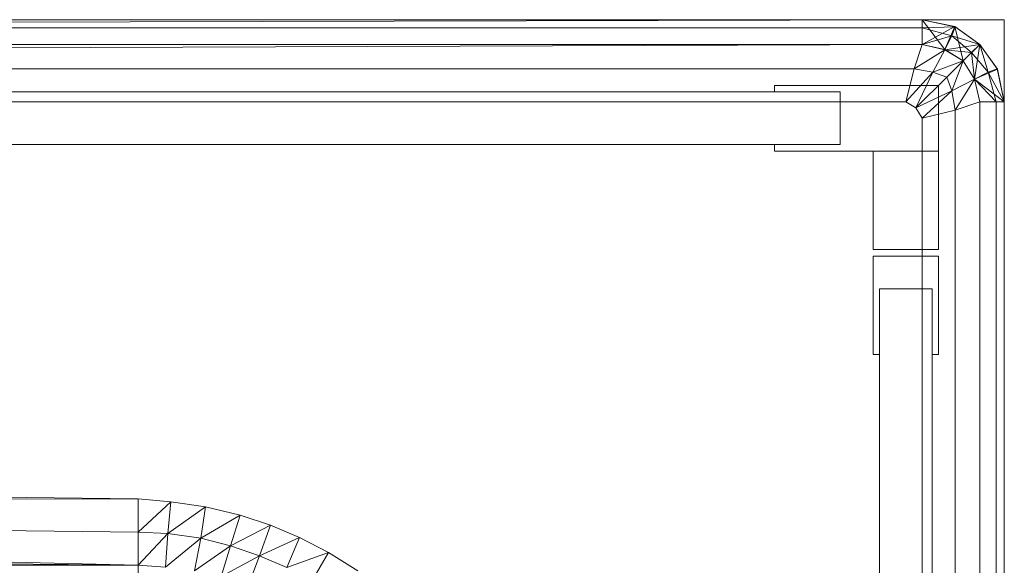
# Model space of a CAD drawing. Header units: metres. Extents: x 391.1 to 427.5, y 12.7 to 28.4.
# Tile 36 of 65: x 408.9934 to 409.1134, y 14.9142 to 14.9806. Entities that reach past the tile are written whole.
import ezdxf

# ---------------------------------------------------------------- set-up
doc = ezdxf.new("R2010")
doc.units = ezdxf.units.M
doc.layers.add('02_MOBILIARIO', color=7, linetype='Continuous', lineweight=18)
doc.layers.add('Mobiliario', color=7, linetype='Continuous', lineweight=18)

# ---------------------------------------------------------------- blocks, each defined once
blk = doc.blocks.new('Family - Plats de dutxa PS-1-153583-01_ELEC _PS1')
at = {"layer": '02_MOBILIARIO', "color": 253, "true_color": 0xaaaaaa}
for p, q in [((0.81, 0.80026), (0.01, 0.80026)), ((0.81, 0.80026), (0.01, 0.80026)), ((0.8, 0.80026), (0.41, 0.79926)), ((0.41, 0.79926), (0.8, 0.80026)), ((0.41, 0.79926), (0.8, 0.80026)), ((0.41, 0.80026), (0.8, 0.80026)), ((0.41, 0.79926), (0.8, 0.80026)), ((0.8, 0.80026), (0.41, 0.80026)), ((0.8, 0.79926), (0.41, 0.79926)), ((0.41, 0.79926), (0.8, 0.79926)), ((0.51, 0.80026), (0.8, 0.80026)), ((0.51, 0.80026), (0.8, 0.80026)), ((0.8, 0.80026), (0.8, 0.79726)), ((0.8, 0.80026), (0.80398, 0.79943)), ((0.8, 0.80026), (0.804, 0.79941)), ((0.8, 0.80026), (0.804, 0.79941)), ((0.8, 0.80026), (0.8, 0.79926)), ((0.8, 0.79726), (0.8, 0.80026)), ((0.8, 0.80026), (0.804, 0.79941)), ((0.8, 0.80026), (0.80398, 0.79943)), ((0.80398, 0.79943), (0.8, 0.80026)), ((0.80398, 0.79943), (0.8, 0.80026)), ((0.8, 0.80026), (0.80398, 0.79943)), ((0.8, 0.80026), (0.80274, 0.79662)), ((0.80274, 0.79662), (0.8, 0.80026)), ((0.8, 0.79726), (0.8, 0.80026)), ((0.804, 0.79941), (0.8, 0.80026)), ((0.8, 0.80026), (0.8, 0.79926)), ((0.8, 0.79726), (0.80398, 0.79943)), ((0.8, 0.79926), (0.804, 0.79941)), ((0.804, 0.79941), (0.8, 0.79926)), ((0.8, 0.79926), (0.8, 0.79726)), ((0.8, 0.79926), (0.80361, 0.7983)), ((0.80361, 0.7983), (0.8, 0.79926)), ((0.8, 0.79926), (0.8, 0.79726)), ((0.80398, 0.79943), (0.80274, 0.79662)), ((0.80274, 0.79662), (0.80398, 0.79943)), ((0.80398, 0.79943), (0.80275, 0.79661)), ((0.804, 0.79941), (0.80361, 0.7983)), ((0.80361, 0.7983), (0.804, 0.79941)), ((0.80398, 0.79943), (0.807, 0.79726)), ((0.804, 0.79941), (0.80398, 0.79943)), ((0.807, 0.79726), (0.80398, 0.79943)), ((0.80398, 0.79943), (0.804, 0.79941)), ((0.804, 0.79941), (0.80398, 0.79943)), ((0.80398, 0.79943), (0.807, 0.79726)), ((0.80398, 0.79943), (0.805, 0.79526)), ((0.805, 0.79526), (0.80398, 0.79943)), ((0.804, 0.79941), (0.807, 0.79726)), ((0.804, 0.79941), (0.807, 0.79726)), ((0.804, 0.79941), (0.807, 0.79726)), ((0.807, 0.79726), (0.804, 0.79941)), ((0.807, 0.79726), (0.804, 0.79941)), ((0.81, 0.00026), (0.81, 0.80026)), ((0.81, 0.00026), (0.81, 0.80026)), ((0.8, 0.79726), (0.80361, 0.7983)), ((0.80361, 0.7983), (0.8, 0.79726)), ((0.80361, 0.7983), (0.80275, 0.79661)), ((0.80275, 0.79661), (0.80361, 0.7983)), ((0.80361, 0.7983), (0.806, 0.79626)), ((0.80361, 0.7983), (0.807, 0.79726)), ((0.807, 0.79726), (0.80361, 0.7983)), ((0.806, 0.79626), (0.80361, 0.7983)), ((0.8, 0.79726), (0.021, 0.79426)), ((0.021, 0.79426), (0.8, 0.79726)), ((0.41, 0.79726), (0.8, 0.79726)), ((0.8, 0.79726), (0.41, 0.79726)), ((0.8, 0.79726), (0.41, 0.79726)), ((0.8, 0.79726), (0.51, 0.79726)), ((0.799, 0.79426), (0.8, 0.79726)), ((0.8, 0.79726), (0.799, 0.79426)), ((0.80275, 0.79661), (0.8, 0.79726)), ((0.80274, 0.79662), (0.8, 0.79726)), ((0.80275, 0.79661), (0.8, 0.79726)), ((0.8, 0.79726), (0.80275, 0.79661)), ((0.80275, 0.79661), (0.807, 0.79726)), ((0.805, 0.79526), (0.807, 0.79726)), ((0.807, 0.79726), (0.805, 0.79526)), ((0.807, 0.79726), (0.805, 0.79526)), ((0.807, 0.79726), (0.806, 0.79626)), ((0.806, 0.79626), (0.807, 0.79726)), ((0.807, 0.79726), (0.80635, 0.79302)), ((0.80636, 0.793), (0.807, 0.79726)), ((0.807, 0.79726), (0.80636, 0.793)), ((0.807, 0.79726), (0.80916, 0.79424)), ((0.807, 0.79726), (0.80915, 0.79427)), ((0.80916, 0.79424), (0.807, 0.79726)), ((0.807, 0.79726), (0.80915, 0.79427)), ((0.807, 0.79726), (0.80916, 0.79424)), ((0.80916, 0.79424), (0.807, 0.79726)), ((0.807, 0.79726), (0.80916, 0.79424)), ((0.807, 0.79726), (0.80803, 0.79388)), ((0.80803, 0.79388), (0.807, 0.79726)), ((0.80915, 0.79427), (0.807, 0.79726)), ((0.799, 0.79426), (0.80275, 0.79661)), ((0.80275, 0.79661), (0.799, 0.79426)), ((0.80275, 0.79661), (0.80131, 0.79388)), ((0.80131, 0.79388), (0.80275, 0.79661)), ((0.805, 0.79526), (0.80274, 0.79662)), ((0.805, 0.79526), (0.80275, 0.79661)), ((0.805, 0.79526), (0.80275, 0.79661)), ((0.80275, 0.79661), (0.805, 0.79526)), ((0.80275, 0.79661), (0.806, 0.79626)), ((0.806, 0.79626), (0.80275, 0.79661)), ((0.806, 0.79626), (0.805, 0.79526)), ((0.805, 0.79526), (0.806, 0.79626)), ((0.806, 0.79626), (0.80803, 0.79388)), ((0.806, 0.79626), (0.80635, 0.79302)), ((0.80635, 0.79302), (0.806, 0.79626)), ((0.80803, 0.79388), (0.806, 0.79626)), ((0.80131, 0.79388), (0.805, 0.79526)), ((0.805, 0.79526), (0.80131, 0.79388)), ((0.805, 0.79526), (0.803, 0.79326)), ((0.803, 0.79326), (0.805, 0.79526)), ((0.805, 0.79526), (0.80362, 0.79158)), ((0.80362, 0.79158), (0.805, 0.79526)), ((0.80635, 0.79302), (0.805, 0.79526)), ((0.80636, 0.793), (0.805, 0.79526)), ((0.80635, 0.79302), (0.805, 0.79526)), ((0.805, 0.79526), (0.80635, 0.79302)), ((0.799, 0.79426), (0.41, 0.79426)), ((0.799, 0.79426), (0.41, 0.79426)), ((0.798, 0.79026), (0.799, 0.79426)), ((0.799, 0.79426), (0.798, 0.79026)), ((0.798, 0.79026), (0.80131, 0.79388)), ((0.80131, 0.79388), (0.798, 0.79026)), ((0.799, 0.79426), (0.80131, 0.79388)), ((0.80131, 0.79388), (0.799, 0.79426)), ((0.80131, 0.79388), (0.79922, 0.78954)), ((0.79922, 0.78954), (0.80131, 0.79388)), ((0.79922, 0.78954), (0.803, 0.79326)), ((0.803, 0.79326), (0.79922, 0.78954)), ((0.80131, 0.79388), (0.803, 0.79326)), ((0.803, 0.79326), (0.80131, 0.79388)), ((0.803, 0.79326), (0.80362, 0.79158)), ((0.80362, 0.79158), (0.803, 0.79326)), ((0.80635, 0.79302), (0.80916, 0.79424)), ((0.80635, 0.79302), (0.80803, 0.79388)), ((0.80635, 0.79302), (0.80803, 0.79388)), ((0.80636, 0.793), (0.80916, 0.79424)), ((0.80636, 0.793), (0.80916, 0.79424)), ((0.80803, 0.79388), (0.80915, 0.79427)), ((0.80803, 0.79388), (0.80915, 0.79427)), ((0.81, 0.79026), (0.80803, 0.79388)), ((0.80803, 0.79388), (0.809, 0.79026)), ((0.80803, 0.79388), (0.81, 0.79026)), ((0.809, 0.79026), (0.80803, 0.79388)), ((0.80915, 0.79427), (0.81, 0.79026)), ((0.80916, 0.79424), (0.80915, 0.79427)), ((0.80916, 0.79424), (0.80915, 0.79427)), ((0.81, 0.79026), (0.80915, 0.79427)), ((0.80915, 0.79427), (0.81, 0.79026)), ((0.80915, 0.79427), (0.81, 0.79026)), ((0.80915, 0.79427), (0.80916, 0.79424)), ((0.81, 0.79026), (0.80915, 0.79427)), ((0.80916, 0.79424), (0.81, 0.79026)), ((0.80916, 0.79424), (0.81, 0.79026)), ((0.81, 0.79026), (0.80916, 0.79424)), ((0.80916, 0.79424), (0.81, 0.79026)), ((0.782, 0.79146), (0.782, 0.79226)), ((0.782, 0.79226), (0.802, 0.79226)), ((0.802, 0.79226), (0.802, 0.78426)), ((0.80362, 0.79158), (0.80635, 0.79302)), ((0.80635, 0.79302), (0.80362, 0.79158)), ((0.80635, 0.79302), (0.804, 0.78926)), ((0.804, 0.78926), (0.80635, 0.79302)), ((0.807, 0.79026), (0.80635, 0.79302)), ((0.80635, 0.79302), (0.81, 0.79026)), ((0.807, 0.79026), (0.80635, 0.79302)), ((0.809, 0.79026), (0.80635, 0.79302)), ((0.80635, 0.79302), (0.807, 0.79026)), ((0.80635, 0.79302), (0.809, 0.79026)), ((0.80636, 0.793), (0.81, 0.79026)), ((0.81, 0.79026), (0.80636, 0.793)), ((0.807, 0.79026), (0.80636, 0.793)), ((0.038, 0.79146), (0.79, 0.79146)), ((0.79, 0.79146), (0.782, 0.79146)), ((0.79, 0.79146), (0.79, 0.78506)), ((0.79, 0.78506), (0.79, 0.79146)), ((0.79922, 0.78954), (0.80362, 0.79158)), ((0.80362, 0.79158), (0.79922, 0.78954)), ((0.80362, 0.79158), (0.8, 0.78826)), ((0.8, 0.78826), (0.80362, 0.79158)), ((0.80362, 0.79158), (0.804, 0.78926)), ((0.804, 0.78926), (0.80362, 0.79158)), ((0.798, 0.79026), (0.41, 0.79026)), ((0.798, 0.79026), (0.41, 0.79026)), ((0.79922, 0.78954), (0.798, 0.79026)), ((0.798, 0.79026), (0.79922, 0.78954)), ((0.807, 0.79026), (0.804, 0.78926)), ((0.804, 0.78926), (0.807, 0.79026)), ((0.807, 0.79026), (0.81, 0.79026)), ((0.807, 0.01026), (0.807, 0.79026)), ((0.807, 0.79026), (0.81, 0.79026)), ((0.807, 0.79026), (0.807, 0.40026)), ((0.809, 0.79026), (0.807, 0.79026)), ((0.807, 0.79026), (0.807, 0.40026)), ((0.807, 0.40026), (0.807, 0.79026)), ((0.81, 0.79026), (0.807, 0.79026)), ((0.809, 0.79026), (0.807, 0.79026)), ((0.81, 0.79026), (0.809, 0.79026)), ((0.809, 0.79026), (0.809, 0.40026)), ((0.809, 0.79026), (0.809, 0.40026)), ((0.81, 0.79026), (0.809, 0.79026)), ((0.81, 0.79026), (0.81, 0.30026)), ((0.81, 0.79026), (0.81, 0.30026)), ((0.81, 0.30026), (0.81, 0.79026)), ((0.81, 0.79026), (0.81, 0.40026)), ((0.81, 0.79026), (0.81, 0.40026)), ((0.81, 0.79026), (0.81, 0.40026)), ((0.81, 0.79026), (0.81, 0.40026)), ((0.8, 0.78826), (0.79922, 0.78954)), ((0.79922, 0.78954), (0.8, 0.78826)), ((0.804, 0.78926), (0.8, 0.78826)), ((0.8, 0.78826), (0.804, 0.78926)), ((0.804, 0.40026), (0.804, 0.78926)), ((0.804, 0.40026), (0.804, 0.78926)), ((0.8, 0.40026), (0.8, 0.78826)), ((0.8, 0.40026), (0.8, 0.78826)), ((0.79, 0.78506), (0.038, 0.78506)), ((0.782, 0.78426), (0.782, 0.78506)), ((0.782, 0.78506), (0.79, 0.78506)), ((0.802, 0.78426), (0.782, 0.78426)), ((0.794, 0.78426), (0.802, 0.78426)), ((0.794, 0.77226), (0.794, 0.78426)), ((0.802, 0.78426), (0.802, 0.77226)), ((0.802, 0.77226), (0.794, 0.77226)), ((0.794, 0.75946), (0.794, 0.77146)), ((0.794, 0.77146), (0.802, 0.77146)), ((0.802, 0.77146), (0.802, 0.75946)), ((0.8012, 0.76746), (0.7948, 0.76746)), ((0.7948, 0.76746), (0.7948, 0.75946)), ((0.7948, 0.04106), (0.7948, 0.76746)), ((0.7948, 0.76746), (0.8012, 0.76746)), ((0.8012, 0.75946), (0.8012, 0.76746)), ((0.8012, 0.76746), (0.8012, 0.04106)), ((0.7948, 0.75946), (0.794, 0.75946)), ((0.802, 0.75946), (0.8012, 0.75946)), ((0.70444, 0.74189), (0.41, 0.74526)), ((0.41, 0.74526), (0.70444, 0.74189)), ((0.70444, 0.74189), (0.41, 0.74122)), ((0.41, 0.74122), (0.70444, 0.74189)), ((0.70841, 0.74155), (0.70444, 0.74189)), ((0.70444, 0.74189), (0.70444, 0.73785)), ((0.70444, 0.73785), (0.70444, 0.74189)), ((0.70444, 0.74189), (0.70841, 0.74155)), ((0.41, 0.74122), (0.70444, 0.7338)), ((0.70444, 0.7338), (0.41, 0.74122)), ((0.41, 0.74122), (0.70444, 0.73785)), ((0.70444, 0.73785), (0.41, 0.74122)), ((0.70841, 0.74155), (0.70444, 0.73785)), ((0.70444, 0.73785), (0.70841, 0.74155)), ((0.70807, 0.73766), (0.70841, 0.74155)), ((0.70841, 0.74155), (0.70807, 0.73766)), ((0.71265, 0.74094), (0.70807, 0.73766)), ((0.70807, 0.73766), (0.71265, 0.74094)), ((0.71265, 0.74094), (0.70841, 0.74155)), ((0.70841, 0.74155), (0.71265, 0.74094)), ((0.7121, 0.73711), (0.71265, 0.74094)), ((0.71265, 0.74094), (0.7121, 0.73711)), ((0.71689, 0.73991), (0.71265, 0.74094)), ((0.71265, 0.74094), (0.71689, 0.73991)), ((0.71689, 0.73991), (0.7121, 0.73711)), ((0.7121, 0.73711), (0.71689, 0.73991)), ((0.71689, 0.73991), (0.71571, 0.73618)), ((0.71571, 0.73618), (0.71689, 0.73991)), ((0.72059, 0.73868), (0.71689, 0.73991)), ((0.71689, 0.73991), (0.72059, 0.73868)), ((0.72059, 0.73868), (0.71571, 0.73618)), ((0.71571, 0.73618), (0.72059, 0.73868)), ((0.71925, 0.73496), (0.72059, 0.73868)), ((0.72059, 0.73868), (0.71925, 0.73496)), ((0.7241, 0.73717), (0.72059, 0.73868)), ((0.72059, 0.73868), (0.7241, 0.73717)), ((0.41, 0.73717), (0.70444, 0.7338)), ((0.70444, 0.7338), (0.41, 0.73717)), ((0.70444, 0.7338), (0.70444, 0.73785)), ((0.70807, 0.73766), (0.70444, 0.73785)), ((0.70444, 0.7338), (0.70444, 0.73785)), ((0.70444, 0.73785), (0.70807, 0.73766)), ((0.70807, 0.73766), (0.70444, 0.7338)), ((0.70444, 0.7338), (0.70807, 0.73766)), ((0.70779, 0.73356), (0.70807, 0.73766)), ((0.70807, 0.73766), (0.70779, 0.73356)), ((0.7121, 0.73711), (0.70779, 0.73356)), ((0.70779, 0.73356), (0.7121, 0.73711)), ((0.7121, 0.73711), (0.70807, 0.73766)), ((0.70807, 0.73766), (0.7121, 0.73711)), ((0.71129, 0.73312), (0.7121, 0.73711)), ((0.7121, 0.73711), (0.71129, 0.73312)), ((0.71571, 0.73618), (0.7121, 0.73711)), ((0.7121, 0.73711), (0.71571, 0.73618)), ((0.7241, 0.73717), (0.71925, 0.73496)), ((0.71925, 0.73496), (0.7241, 0.73717)), ((0.7241, 0.73717), (0.72258, 0.73353)), ((0.72258, 0.73353), (0.7241, 0.73717)), ((0.72763, 0.73534), (0.7241, 0.73717)), ((0.7241, 0.73717), (0.72763, 0.73534)), ((0.71571, 0.73618), (0.71129, 0.73312)), ((0.71129, 0.73312), (0.71571, 0.73618)), ((0.71455, 0.73245), (0.71571, 0.73618)), ((0.71571, 0.73618), (0.71455, 0.73245)), ((0.71925, 0.73496), (0.71571, 0.73618)), ((0.71571, 0.73618), (0.71925, 0.73496)), ((0.71925, 0.73496), (0.71455, 0.73245)), ((0.71455, 0.73245), (0.71925, 0.73496)), ((0.71785, 0.73129), (0.71925, 0.73496)), ((0.71925, 0.73496), (0.71785, 0.73129)), ((0.71925, 0.73496), (0.72258, 0.73353)), ((0.72258, 0.73353), (0.71925, 0.73496)), ((0.72763, 0.73534), (0.72258, 0.73353)), ((0.72258, 0.73353), (0.72763, 0.73534)), ((0.72561, 0.73188), (0.72763, 0.73534)), ((0.72763, 0.73534), (0.72561, 0.73188)), ((0.73123, 0.73312), (0.72763, 0.73534)), ((0.72763, 0.73534), (0.73123, 0.73312)), ((0.70444, 0.7338), (0.41, 0.7338)), ((0.41, 0.7338), (0.70444, 0.7338)), ((0.70444, 0.7338), (0.70444, 0.73043)), ((0.70444, 0.73043), (0.70444, 0.7338)), ((0.70444, 0.7338), (0.70779, 0.73356)), ((0.70779, 0.73356), (0.70444, 0.7338))]:
    blk.add_line(p, q, dxfattribs=at)
at = {"layer": 'Mobiliario', "color": 253, "true_color": 0xaaaaaa}
for p, q in [((0.802, 0.79226), (0.782, 0.79226)), ((0.782, 0.79226), (0.782, 0.79146)), ((0.802, 0.78426), (0.802, 0.79226)), ((0.79, 0.79146), (0.038, 0.79146)), ((0.782, 0.79146), (0.79, 0.79146)), ((0.79, 0.78506), (0.79, 0.79146)), ((0.79, 0.79146), (0.79, 0.78506)), ((0.038, 0.78506), (0.79, 0.78506)), ((0.79, 0.78506), (0.782, 0.78506)), ((0.782, 0.78506), (0.782, 0.78426)), ((0.782, 0.78426), (0.802, 0.78426)), ((0.794, 0.78426), (0.794, 0.77226)), ((0.802, 0.78426), (0.794, 0.78426)), ((0.802, 0.77226), (0.802, 0.78426)), ((0.794, 0.77226), (0.802, 0.77226)), ((0.794, 0.77146), (0.794, 0.75946)), ((0.802, 0.77146), (0.794, 0.77146)), ((0.802, 0.75946), (0.802, 0.77146)), ((0.7948, 0.75946), (0.7948, 0.76746)), ((0.7948, 0.76746), (0.8012, 0.76746)), ((0.8012, 0.76746), (0.7948, 0.76746)), ((0.7948, 0.76746), (0.7948, 0.04106)), ((0.8012, 0.76746), (0.8012, 0.75946)), ((0.8012, 0.04106), (0.8012, 0.76746)), ((0.794, 0.75946), (0.7948, 0.75946)), ((0.8012, 0.75946), (0.802, 0.75946))]:
    blk.add_line(p, q, dxfattribs=at)
blk = doc.blocks.new('LONDR55-XX_ZZ-ARQ-CAA-M3D-Londres55_ifc-1-01_ELEC _PS1')
at = {"layer": '02_MOBILIARIO', "color": 253, "lineweight": 18, "true_color": 0xaaaaaa}
blk.add_blockref('Family - Plats de dutxa PS-1-153583-01_ELEC _PS1', (408.30344, 14.18035), dxfattribs=at)

msp = doc.modelspace()

# ---------------------------------------------------------------- block references
at = {"lineweight": 5}
msp.add_blockref('LONDR55-XX_ZZ-ARQ-CAA-M3D-Londres55_ifc-1-01_ELEC _PS1', (0, 0), dxfattribs=at)

doc.saveas('drawing.dxf')
